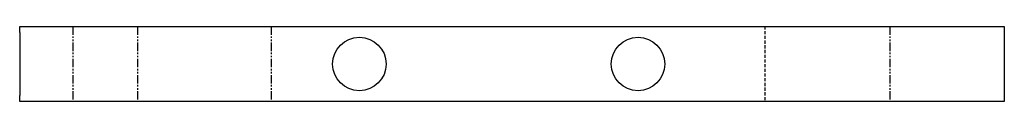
# Model space of a CAD drawing. Header units: millimetres. Extents: x 0 to 957, y 0 to 73.
import ezdxf

# ---------------------------------------------------------------- set-up
doc = ezdxf.new("R2010")
doc.units = ezdxf.units.MM
for name, pattern in [('SLD-İki-Kısa-Kesik-Çizgili-Uzun-Kesik-Çizgi', [15.748, 8.128, -1.524, 1.524, -1.524, 1.524, -1.524]), ('SLD-Kesik', [4.572, 3.048, -1.524]), ('SLD-Sürekli', [0])]:
    doc.linetypes.add(name, pattern=pattern)

msp = doc.modelspace()

# ---------------------------------------------------------------- linework, layer by layer
at = {"color": 7, "linetype": 'SLD-Sürekli', "lineweight": 25}
for p, q in [((0.4, 67.4), (0.4, 73.4)), ((0.4, 73.4), (35.04, 73.4)), ((0.4, 67.4), (0.4, 6.4)), ((35.04, 73.4), (69.22, 73.4)), ((69.22, 73.4), (107.8, 73.4)), ((107.8, 73.4), (122.04, 73.4)), ((122.04, 73.4), (230.46, 73.4)), ((230.46, 73.4), (258.94, 73.4)), ((258.94, 73.4), (718.69, 73.4)), ((718.69, 73.4), (730.08, 73.4)), ((730.08, 73.4), (837.34, 73.4)), ((837.34, 73.4), (854.43, 73.4)), ((854.43, 73.4), (957.11, 73.4)), ((957.11, 73.4), (957.11, 67.4)), ((957.11, 67.4), (957.11, 6.4)), ((0.4, 0.4), (0.4, 6.4)), ((35.04, 0.4), (0.4, 0.4)), ((69.22, 0.4), (35.04, 0.4)), ((107.8, 0.4), (69.22, 0.4)), ((122.04, 0.4), (107.8, 0.4)), ((230.46, 0.4), (122.04, 0.4)), ((258.94, 0.4), (230.46, 0.4)), ((718.69, 0.4), (258.94, 0.4)), ((730.08, 0.4), (718.69, 0.4)), ((837.34, 0.4), (730.08, 0.4)), ((854.43, 0.4), (837.34, 0.4)), ((957.11, 0.4), (854.43, 0.4)), ((957.11, 6.4), (957.11, 0.4))]:
    msp.add_line(p, q, dxfattribs=at)
at = {"color": 7, "linetype": 'SLD-İki-Kısa-Kesik-Çizgili-Uzun-Kesik-Çizgi'}
for p, q in [((52.13, 73.4), (52.13, 0.4)), ((114.92, 73.4), (114.92, 0.4)), ((244.7, 73.4), (244.7, 0.4)), ((845.89, 73.4), (845.89, 0.4))]:
    msp.add_line(p, q, dxfattribs=at)
at = {"color": 7, "linetype": 'SLD-Kesik'}
msp.add_line((724.38, 73.4), (724.38, 0.4), dxfattribs=at)
at = {"color": 7, "linetype": 'SLD-Sürekli', "lineweight": 25}
for centre in [(330.44, 36.9), (601.19, 36.9)]:
    msp.add_circle(centre, 26, dxfattribs=at)

doc.saveas('drawing.dxf')
